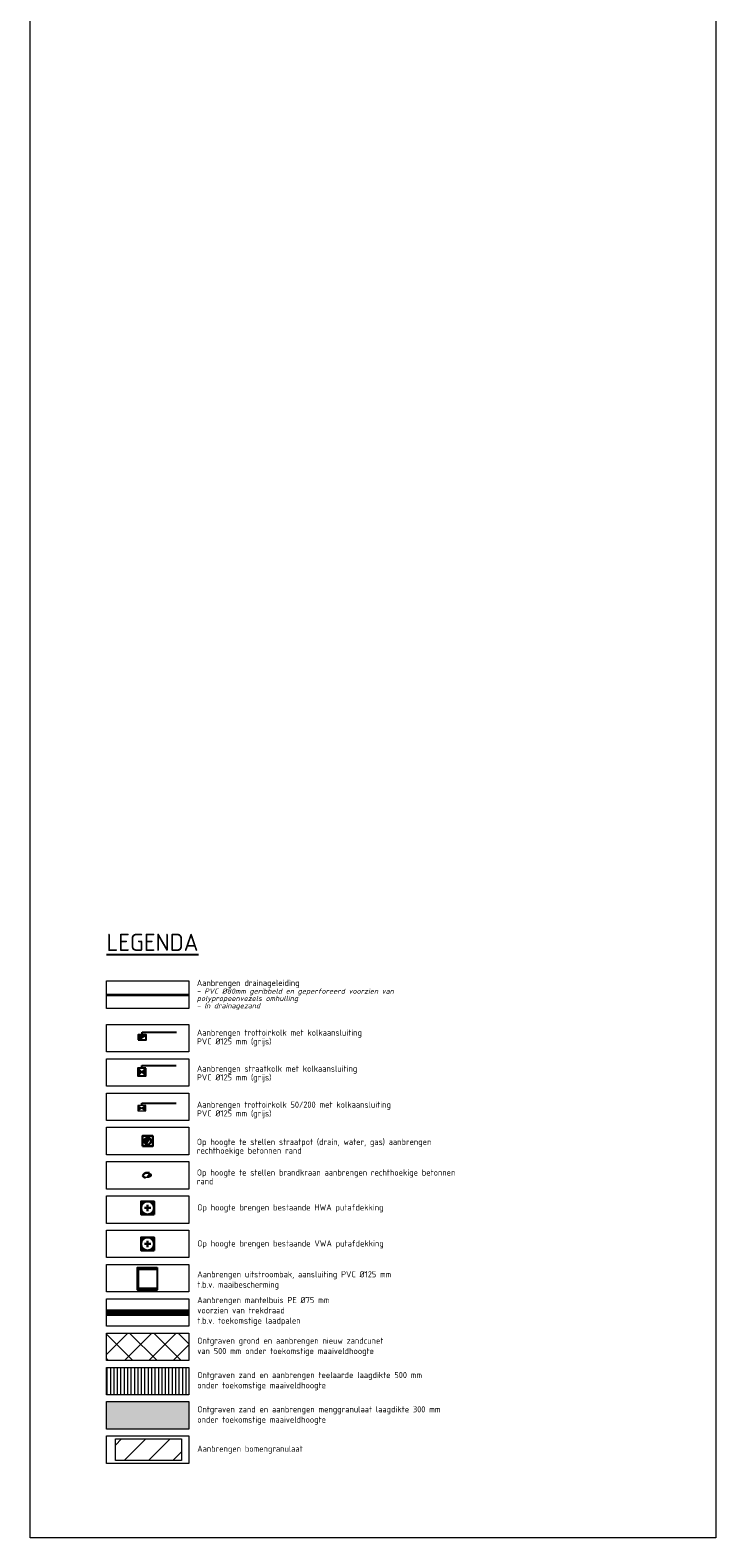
# Model space of a CAD drawing. Header units: metres. Extents: x 162336 to 163132, y 502484 to 502926.
# Tile 37 of 37: x 163092 to 163132, y 502674 to 502762. Entities that reach past the tile are written whole.
import ezdxf

# ---------------------------------------------------------------- set-up
doc = ezdxf.new("R2010")
doc.units = ezdxf.units.M
for name, pattern in [('DGN3', [7.370533, 4.913689, -2.456844]), ('RI-DRAINAGE-SO', [19.2, 6, -1.8, 1.8, -1.8, 2.4, -1.8, 1.8, -1.8]), ('RI-HWA-SO', [7.4, 5, -2.4])]:
    doc.linetypes.add(name, pattern=pattern)
for name, color, linetype, lineweight in [('B-BH-GR-BOOM-S 3de grootte -granulaat', 7, 'Continuous', 120), ('N-WE-GW-GROND_TEELAARDE-A-200', 7, 'Continuous', 18), ('N-WE-GW-GROND_ZAND-WERK-A-200', 7, 'Continuous', 18), ('N-WE-GW-GROND_ZAND_CUNETZAND-WERK-A-50', 7, 'Continuous', 18), ('N-WE-RI-HWA_KOLK-S', 150, 'Continuous', 13), ('N-WE-RI-PUT-OPHOOGTEBRENGEN_HWA-S', 150, 'Continuous', 30), ('N-WE-RI-PUT-OPHOOGTEBRENGEN_VWA-S', 20, 'Continuous', 30), ('S-KL-BRANDKRAAN', 7, 'Continuous', 30), ('S-KL-STRAATPOT', 7, 'Continuous', 30), ('X-XX-AL-LEGENDA-G', 7, 'Continuous', 0)]:
    doc.layers.add(name, color=color, linetype=linetype, lineweight=lineweight)
for name, color, linetype, lineweight, true_color in [('N-WE-KL-OVERIG_MANTELBUIS-G', 190, 'Continuous', 100, 0x7f00ff), ('N-WE-KL-WATER-S-200', 5, 'Continuous', 25, 0x0000ff), ('N-WE-RI-DRAINAGE_DRAIN_PP_80-G', 3, 'RI-DRAINAGE-SO', 35, 0x00ff00), ('N-WE-RI-HWA_KOLK_RWSKOLK-S-200', 150, 'Continuous', 25, 0x007fff), ('N-WE-RI-HWA_KOLK_STRAATKOLK-S-200', 150, 'Continuous', 25, 0x007fff), ('N-WE-RI-HWA_KOLK_TROTTOIRKOLK-S-200', 150, 'Continuous', 25, 0x007fff), ('N-WE-RI-HWA_KOLKAANSLUITLEIDING_PVC_125-G', 150, 'RI-HWA-SO', 25, 0x007fff), ('N-WE-RI-HWA_UITLAATCONSTRUCTIE-S-200', 150, 'Continuous', 25, 0x007fff)]:
    doc.layers.add(name, color=color, linetype=linetype, lineweight=lineweight, true_color=true_color)
doc.layers.add('X-XX-AL-LEGENDA-T', color=7, linetype='Continuous')
doc.layers.add('X-XX-AL-TEKENBLAD_VIEWPORT-G', color=4, linetype='Continuous', lineweight=13, plot=False)
doc.styles.add('NLCS-ISO', font='NLCS-ISO.ttf')
doc.styles.add('NLCS-ISO-T18', font='NLCS-ISO.ttf', dxfattribs={"height": 0.0018})

# ---------------------------------------------------------------- blocks, each defined once
blk = doc.blocks.new('N-SRI-PUT_OPHOOGTEBRENGEN-SO')
at = {"layer": 'N-WE-RI-PUT-OPHOOGTEBRENGEN_HWA-S', "ltscale": 0.235646, "flags": 128}
for points in [[(0.4, -0.352), (0.352, 0.4), (-0.4, 0.352), (-0.352, -0.4), (0.4, -0.352)], [(0.188, 0.012), (-0.188, -0.012)], [(-0.012, 0.188), (0.012, -0.188)]]:
    blk.add_lwpolyline(points, dxfattribs=at)
at = {"layer": 'N-WE-RI-PUT-OPHOOGTEBRENGEN_HWA-S', "ltscale": 0.235646}
blk.add_circle((0, 0), 0.377, dxfattribs=at)
blk = doc.blocks.new('N-SRI-PUT_OPHOOGTEBRENGEN-SO1')
at = {"layer": 'N-WE-RI-PUT-OPHOOGTEBRENGEN_VWA-S', "ltscale": 0.235646, "flags": 128}
for points in [[(0.4, -0.352), (0.352, 0.4), (-0.4, 0.352), (-0.352, -0.4), (0.4, -0.352)], [(0.188, 0.012), (-0.188, -0.012)], [(-0.012, 0.188), (0.012, -0.188)]]:
    blk.add_lwpolyline(points, dxfattribs=at)
at = {"layer": 'N-WE-RI-PUT-OPHOOGTEBRENGEN_VWA-S', "ltscale": 0.235646}
blk.add_circle((0, 0), 0.377, dxfattribs=at)
blk = doc.blocks.new('SP_S')
at = {"layer": 'S-KL-STRAATPOT', "linetype": 'Continuous'}
h = blk.add_hatch(color=256, dxfattribs=at)
edge = h.paths.add_edge_path()
edge.add_line((-0.099, -0.169), (0.074, 0.177))
edge.add_line((0.074, 0.177), (0.075, 0.183))
edge.add_arc((0, 0), 0.197, 67.87735, 237.49146)
edge.add_line((-0.106, -0.167), (-0.107, -0.166))
edge.add_line((-0.107, -0.166), (-0.099, -0.169))
at = {"layer": 'S-KL-STRAATPOT', "color": 6, "lineweight": 30, "flags": 128}
blk.add_lwpolyline([(-0.28, -0.318), (0.318, -0.28), (0.28, 0.318), (-0.318, 0.28), (-0.28, -0.318)], dxfattribs=at)
at = {"layer": 'S-KL-STRAATPOT', "lineweight": 30, "flags": 128}
blk.add_lwpolyline([(-0.099, -0.169), (0.074, 0.177), (0.075, 0.183, 0.913238), (-0.106, -0.167), (-0.107, -0.166), (-0.099, -0.169)], format="xyb", dxfattribs=at)
at = {"layer": 'S-KL-STRAATPOT', "lineweight": 30}
blk.add_arc((0, 0), 0.197, 237.49146, 67.87735, dxfattribs=at)
blk = doc.blocks.new('N-SRI-KOLK_COMBINATIE-SO')
at = {"layer": 'N-WE-RI-HWA_KOLK-S', "linetype": 'Continuous'}
for points in [[(-0.078, 0.052), (-0.037, -0.002), (-0.003, 0.056)], [(-0.037, -0.002), (-0.071, -0.061), (0.003, -0.056)]]:
    blk.add_hatch(color=256, dxfattribs=at).paths.add_polyline_path(points)
h = blk.add_hatch(color=256, dxfattribs=at)
h.paths.add_polyline_path([(-0.078, 0.052), (-0.037, -0.002), (-0.003, 0.056)])
h.paths.add_polyline_path([(-0.037, -0.002), (-0.071, -0.061), (0.003, -0.056)])
at = {"layer": 'N-WE-RI-HWA_KOLK-S', "ltscale": 0.0125}
for p, q in [((0.003, -0.056), (-0.078, 0.052)), ((-0.003, 0.056), (-0.071, -0.061))]:
    blk.add_line(p, q, dxfattribs=at)
at = {"layer": 'N-WE-RI-HWA_KOLK-S', "ltscale": 0.0125, "flags": 128}
blk.add_lwpolyline([(0.003, -0.056), (-0.003, 0.056), (-0.078, 0.052), (-0.071, -0.061), (0.003, -0.056)], dxfattribs=at)
blk = doc.blocks.new('BRK_S10')
at = {"layer": 'S-KL-BRANDKRAAN', "linetype": 'Continuous'}
h = blk.add_hatch(color=256, dxfattribs=at)
edge = h.paths.add_edge_path()
edge.add_line((0.113, 0.145), (-0.113, -0.145))
edge.add_line((-0.113, -0.145), (-0.113, -0.146))
edge.add_ellipse((0.005, -0.001), major_axis=(0.269, 0.019), ratio=0.573453, start_angle=241.56284, end_angle=423.98784)
edge.add_line((0.113, 0.146), (0.113, 0.146))
edge.add_line((0.113, 0.146), (0.113, 0.145))
at = {"layer": 'S-KL-BRANDKRAAN', "lineweight": 30}
for start_param, end_param in [(1.115154, 4.217551), (1.135215, 1.145865)]:
    blk.add_ellipse((0.005, -0.001), major_axis=(0.269, 0.019), ratio=0.573453, start_param=start_param, end_param=end_param, dxfattribs=at)
blk = doc.blocks.new('SRI-KOLK_TROTTOIR-SO')
blk.add_hatch(color=256).paths.add_polyline_path([(1.125, 1.5), (-1.125, 1.5), (-1.125, 0)])
blk.add_line((-1.125, 0), (1.125, 1.5))
at = {"flags": 128}
blk.add_lwpolyline([(-1.125, 0), (1.125, 0), (1.125, 1.5), (-1.125, 1.5)], close=True, dxfattribs=at)
blk = doc.blocks.new('SRI-KOLK_STRAAT_01-SO')
h = blk.add_hatch(color=256)
h.dxf.hatch_style = 1
h.paths.add_polyline_path([(0, 1.125), (-1.125, 2.25), (-1.125, 0)])
h.paths.add_polyline_path([(1.125, 2.25), (0, 1.125), (1.125, 0)])
for p, q in [((-1.125, 0), (1.125, 2.25)), ((1.125, 0), (-1.125, 2.25))]:
    blk.add_line(p, q)
blk.add_lwpolyline([(-1.125, 0), (1.125, 0), (1.125, 2.25), (-1.125, 2.25)], close=True)
blk = doc.blocks.new('SRI-UITSTROOMBAK-SO')
for p, q in [((-3.25, 11.56), (3.25, 11.56)), ((-3.25, 0), (-3.25, 11.56)), ((-2.75, 0.5), (-2.75, 11.56)), ((2.75, 0.5), (2.75, 11.56)), ((3.25, 0), (3.25, 11.56)), ((-3.25, 0), (3.25, 0)), ((-2.75, 0.5), (2.75, 0.5))]:
    blk.add_line(p, q)
at = {"flags": 128}
blk.add_lwpolyline([(-3.25, 11.56), (3.25, 11.56), (3.25, 0), (-3.25, 0)], close=True, dxfattribs=at)

msp = doc.modelspace()

# ---------------------------------------------------------------- hatches: boundary and pattern name
at = {"layer": 'N-WE-GW-GROND_TEELAARDE-A-200'}
h = msp.add_hatch(dxfattribs=at)
h.set_pattern_fill('AGW-GROND_TEELAARDE-SO', color=256, scale=0.2, pattern_type=2)
h.set_pattern_definition([(90, (0, -40.45822), (-0.2, 1e-17), [])])
h.paths.add_polyline_path([(163096.151, 502682.402), (163096.151, 502684.002), (163100.951, 502684.002), (163100.951, 502682.402)])
at = {"layer": 'N-WE-GW-GROND_ZAND-WERK-A-200'}
h = msp.add_hatch(dxfattribs=at)
h.set_pattern_fill('AGW-WERK_ONTGRAVEN_AANVULLEN-SO', color=256, scale=0.2, pattern_type=2)
h.set_pattern_definition([(135, (-0.2674, -83.1299), (-0.7071067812, -0.7071067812), []), (45, (-0.2674, -83.1299), (-0.7071067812, 0.7071067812), [])])
h.paths.add_polyline_path([(163096.151, 502684.402), (163096.151, 502686.002), (163100.951, 502686.002), (163100.951, 502684.402)])
at = {"layer": 'N-WE-GW-GROND_ZAND_CUNETZAND-WERK-A-50'}
h = msp.add_hatch(dxfattribs=at)
h.set_pattern_fill('AGW-WERK_FREZEN-SO', color=256, scale=0.2, pattern_type=2)
h.set_pattern_definition([(45, (0, 0), (0, 0.282842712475), [0.2, -0.2]), (135, (0.282, 0.282), (-0.282842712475, 2e-17), [0.2, -0.2])])
h.paths.add_polyline_path([(163100.951, 502680.402), (163100.951, 502682.002), (163096.151, 502682.002), (163096.151, 502680.402)])
h.paths.add_polyline_path([(163101.325, 502680.578), (163115.797, 502680.578), (163115.797, 502681.826), (163101.325, 502681.826)], flags=9)
h.paths.add_polyline_path([(163101.325, 502686.349), (163109.245, 502686.349), (163109.245, 502688.197), (163101.325, 502688.197)], flags=9)
h.paths.add_polyline_path([(163101.325, 502688.452), (163112.971, 502688.452), (163112.971, 502689.7), (163101.325, 502689.7)], flags=9)
h.paths.add_polyline_path([(163095.901, 502708.04), (163101.801, 502708.04), (163101.801, 502709.54), (163095.901, 502709.54)], flags=9)
h.paths.add_polyline_path([(163101.325, 502678.878), (163107.697, 502678.878), (163107.697, 502679.526), (163101.325, 502679.526)], flags=9)
h.paths.add_polyline_path([(163101.325, 502682.578), (163114.717, 502682.578), (163114.717, 502683.826), (163101.325, 502683.826)], flags=9)
h.paths.add_polyline_path([(163101.325, 502684.578), (163112.413, 502684.578), (163112.413, 502685.826), (163101.325, 502685.826)], flags=9)
h.paths.add_polyline_path([(163101.283, 502704.764), (163111.603, 502704.765), (163111.603, 502706.729), (163101.283, 502706.728)], flags=9)
h.paths.add_polyline_path([(163101.325, 502692.952), (163112.377, 502692.952), (163112.377, 502693.6), (163101.325, 502693.6)], flags=9)
h.paths.add_polyline_path([(163101.325, 502690.852), (163112.413, 502690.852), (163112.413, 502691.5), (163101.325, 502691.5)], flags=9)
h.paths.add_polyline_path([(163101.302, 502698.435), (163113.038, 502698.435), (163113.038, 502699.629), (163101.302, 502699.629)], flags=9)
h.paths.add_polyline_path([(163101.302, 502700.535), (163111.022, 502700.535), (163111.022, 502701.729), (163101.302, 502701.729)], flags=9)
h.paths.add_polyline_path([(163101.302, 502702.635), (163111.31, 502702.635), (163111.31, 502703.829), (163101.302, 502703.829)], flags=9)
h.paths.add_polyline_path([(163101.302, 502694.478), (163116.674, 502694.478), (163116.674, 502695.636), (163101.302, 502695.636)], flags=9)
h.paths.add_polyline_path([(163101.302, 502696.266), (163115.45, 502696.266), (163115.45, 502697.419), (163101.302, 502697.419)], flags=9)

# ---------------------------------------------------------------- linework, layer by layer
at = {"layer": 'B-BH-GR-BOOM-S 3de grootte -granulaat', "color": 41, "linetype": 'DGN3', "lineweight": 13, "true_color": 0xffd4aa}
for p, q in [((163096.678, 502679.47), (163097.034, 502679.827)), ((163097.192, 502678.571), (163098.449, 502679.827)), ((163098.607, 502678.571), (163099.864, 502679.827)), ((163100.022, 502678.571), (163100.533, 502679.081))]:
    msp.add_line(p, q, dxfattribs=at)
msp.add_lwpolyline([(163096.678, 502679.827), (163100.533, 502679.827), (163100.533, 502678.571), (163096.678, 502678.571)], close=True, dxfattribs=at)
at = {"layer": 'N-WE-KL-OVERIG_MANTELBUIS-G', "flags": 128}
msp.add_lwpolyline([(163096.151, 502687.202), (163100.951, 502687.202)], dxfattribs=at)
at = {"layer": 'N-WE-RI-DRAINAGE_DRAIN_PP_80-G', "flags": 128}
msp.add_lwpolyline([(163096.151, 502705.738), (163100.951, 502705.738)], dxfattribs=at)
at = {"layer": 'N-WE-RI-HWA_KOLKAANSLUITLEIDING_PVC_125-G', "flags": 128}
for points in [[(163098.236, 502703.397), (163098.236, 502703.547), (163100.236, 502703.547)], [(163098.217, 502701.458), (163098.217, 502701.608), (163100.217, 502701.608)], [(163098.216, 502699.267), (163098.216, 502699.417), (163100.216, 502699.417)]]:
    msp.add_lwpolyline(points, dxfattribs=at)
at = {"layer": 'X-XX-AL-LEGENDA-G', "ltscale": 0.2, "flags": 128}
for points in [[(163096.151, 502704.938), (163096.151, 502706.538), (163100.951, 502706.538), (163100.951, 502704.938), (163096.151, 502704.938)], [(163096.151, 502702.402), (163096.151, 502704.002), (163100.951, 502704.002), (163100.951, 502702.402), (163096.151, 502702.402)], [(163096.151, 502700.402), (163096.151, 502702.002), (163100.951, 502702.002), (163100.951, 502700.402), (163096.151, 502700.402)], [(163096.151, 502698.402), (163096.151, 502700.002), (163100.951, 502700.002), (163100.951, 502698.402), (163096.151, 502698.402)], [(163096.151, 502696.402), (163096.151, 502698.002), (163100.951, 502698.002), (163100.951, 502696.402), (163096.151, 502696.402)], [(163096.151, 502694.402), (163096.151, 502696.002), (163100.951, 502696.002), (163100.951, 502694.402), (163096.151, 502694.402)], [(163096.151, 502692.402), (163096.151, 502694.002), (163100.951, 502694.002), (163100.951, 502692.402), (163096.151, 502692.402)], [(163096.151, 502690.402), (163096.151, 502692.002), (163100.951, 502692.002), (163100.951, 502690.402), (163096.151, 502690.402)], [(163096.151, 502688.402), (163096.151, 502690.002), (163100.951, 502690.002), (163100.951, 502688.402), (163096.151, 502688.402)], [(163096.151, 502686.402), (163096.151, 502688.002), (163100.951, 502688.002), (163100.951, 502686.402), (163096.151, 502686.402)], [(163096.151, 502684.402), (163096.151, 502686.002), (163100.951, 502686.002), (163100.951, 502684.402), (163096.151, 502684.402)], [(163096.151, 502682.402), (163096.151, 502684.002), (163100.951, 502684.002), (163100.951, 502682.402), (163096.151, 502682.402)], [(163096.151, 502680.402), (163096.151, 502682.002), (163100.951, 502682.002), (163100.951, 502680.402), (163096.151, 502680.402)], [(163096.151, 502678.402), (163096.151, 502680.002), (163100.951, 502680.002), (163100.951, 502678.402), (163096.151, 502678.402)]]:
    msp.add_lwpolyline(points, dxfattribs=at)
at = {"layer": 'X-XX-AL-TEKENBLAD_VIEWPORT-G', "color": 1, "flags": 128}
msp.add_lwpolyline([(163091.701, 502849.917), (163131.701, 502849.917), (163131.701, 502674.06), (163091.701, 502674.06), (163091.701, 502849.917)], dxfattribs=at)

# ---------------------------------------------------------------- block references
at = {"rotation": 356.3633437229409}
msp.add_blockref('N-SRI-PUT_OPHOOGTEBRENGEN-SO1', (163098.551, 502691.202), dxfattribs=at)
at = {"layer": 'N-WE-KL-WATER-S-200', "color": 7, "linetype": 'Continuous', "lineweight": 0, "rotation": 356.3633437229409}
msp.add_blockref('SP_S', (163098.55, 502697.202), dxfattribs=at)
at = {"layer": 'N-WE-KL-WATER-S-200', "color": 7, "linetype": 'Continuous', "lineweight": 0}
msp.add_blockref('BRK_S10', (163098.545, 502695.201), dxfattribs=at)
at = {"layer": 'N-WE-RI-HWA_KOLK_RWSKOLK-S-200', "xscale": 3.999990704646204, "yscale": 3.999990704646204, "zscale": 3.999990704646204, "rotation": 86.36334372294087}
msp.add_blockref('N-SRI-KOLK_COMBINATIE-SO', (163098.216, 502699.267), dxfattribs=at)
at = {"layer": 'N-WE-RI-HWA_KOLK_STRAATKOLK-S-200', "xscale": 0.2, "yscale": 0.2, "zscale": 0.2, "rotation": 180}
msp.add_blockref('SRI-KOLK_STRAAT_01-SO', (163098.217, 502701.458), dxfattribs=at)
at = {"layer": 'N-WE-RI-HWA_KOLK_TROTTOIRKOLK-S-200', "xscale": 0.2, "yscale": 0.2, "zscale": 0.2}
msp.add_blockref('SRI-KOLK_TROTTOIR-SO', (163098.236, 502703.097), dxfattribs=at)
at = {"layer": 'N-WE-RI-HWA_UITLAATCONSTRUCTIE-S-200', "xscale": 0.2, "yscale": 0.1, "zscale": 0.2, "rotation": 270}
msp.add_blockref('SRI-UITSTROOMBAK-SO', (163097.957, 502689.174), dxfattribs=at)
at = {"layer": 'N-WE-RI-PUT-OPHOOGTEBRENGEN_HWA-S', "color": 7, "linetype": 'Continuous', "lineweight": 0, "rotation": 356.3633437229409}
msp.add_blockref('N-SRI-PUT_OPHOOGTEBRENGEN-SO', (163098.551, 502693.302), dxfattribs=at)

# ---------------------------------------------------------------- texts
at = {"layer": 'X-XX-AL-LEGENDA-G', "color": 7, "linetype": 'Continuous', "lineweight": 0, "char_height": 0.36, "attachment_point": 7, "line_spacing_factor": 0.85, "style": 'NLCS-ISO-T18'}
for s, insert, rotation in [('Aanbrengen drainageleiding\\P{\\H0.83333x;\\Q13;- PVC %%C80mm geribbeld en geperforeerd voorzien van \\Ppolypropeenvezels omhulling\\P- In drainagezand}', (163101.424, 502704.854), 0.00802), ('Aanbrengen trottoirkolk met kolkaansluiting \\PPVC %%C125 mm (grijs) ', (163101.428, 502702.725), 360), ('Aanbrengen straatkolk met kolkaansluiting \\PPVC %%C125 mm (grijs) ', (163101.428, 502700.625), 360), ('Aanbrengen trottoirkolk 50/200 met kolkaansluiting \\PPVC %%C125 mm (grijs) ', (163101.428, 502698.525), 360), ('Op hoogte te stellen straatpot (drain, water, gas) aanbrengen\\Prechthoekige betonnen rand', (163101.428, 502696.356), 360), ('Op hoogte te stellen brandkraan aanbrengen rechthoekige betonnen\\Prand', (163101.428, 502694.676), 360)]:
    msp.add_mtext(s, dxfattribs=dict(at, insert=insert, rotation=rotation))
at = {"layer": 'X-XX-AL-LEGENDA-G', "color": 7, "linetype": 'Continuous', "lineweight": 0, "char_height": 0.36, "attachment_point": 7, "rotation": 0, "style": 'NLCS-ISO-T18'}
for s, insert in [('Op hoogte brengen bestaande HWA putafdekking', (163101.451, 502693.042)), ('Op hoogte brengen bestaande VWA putafdekking', (163101.451, 502690.942)), ('Aanbrengen uitstroombak, aansluiting PVC %%C125 mm \\Pt.b.v. maaibescherming', (163101.451, 502688.542)), ('Aanbrengen mantelbuis PE %%C75 mm\\Pvoorzien van trekdraad\\Pt.b.v. toekomstige laadpalen', (163101.451, 502686.439))]:
    msp.add_mtext(s, dxfattribs=dict(at, insert=insert))
at = {"layer": 'X-XX-AL-LEGENDA-T', "style": 'NLCS-ISO'}
msp.add_text('%%ULEGENDA', height=1, dxfattribs=at).set_placement((163096.151, 502708.29))
at = {"layer": 'X-XX-AL-LEGENDA-T', "ltscale": 0.2, "char_height": 0.36, "attachment_point": 4, "style": 'NLCS-ISO'}
for s, insert in [('{\\C7;Ontgraven grond en aanbrengen nieuw zandcunet \\Pvan 500 mm onder toekomstige maaiveldhoogte}', (163101.451, 502685.202)), ('{\\C7;Ontgraven zand en aanbrengen teelaarde laagdikte 500 mm\\Ponder toekomstige maaiveldhoogte}', (163101.451, 502683.202)), ('{\\C7;Ontgraven zand en aanbrengen menggranulaat laagdikte 300 mm\\Ponder toekomstige maaiveldhoogte}', (163101.451, 502681.202)), ('{\\C7;Aanbrengen bomengranulaat}', (163101.451, 502679.202))]:
    msp.add_mtext(s, dxfattribs=dict(at, insert=insert))

doc.saveas('drawing.dxf')
